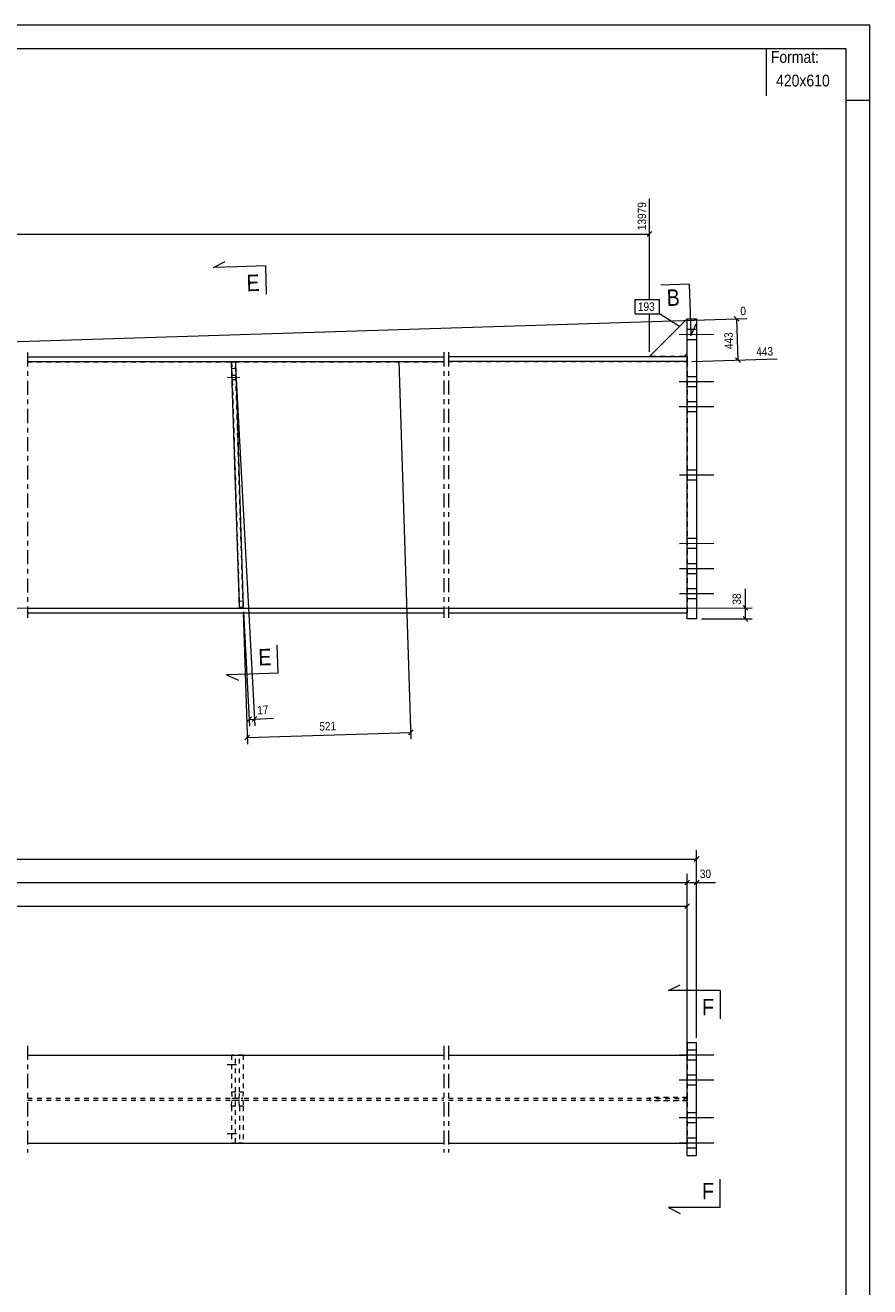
# Model space of a CAD drawing. Header units: millimetres. Extents: x 0 to 420, y 0 to 610.
# Tile 4 of 4: x 241 to 420, y 342 to 610. Entities that reach past the tile are written whole.
import ezdxf

# ---------------------------------------------------------------- set-up
doc = ezdxf.new("R2010")
doc.units = ezdxf.units.MM
for name, pattern in [('XKITLINE00', [0]), ('XKITLINE01', [4, 1, -1, 1, -1]), ('XKITLINE02', [4, 2, -2]), ('XKITLINE03', [6, 3, -1, 1, -1])]:
    doc.linetypes.add(name, pattern=pattern)
for name, color, linetype, lineweight in [('Arkusz rysunku', 3, 'Continuous', 0), ('Element', 2, 'Continuous', 0), ('Inny typ obiektu', 7, 'Continuous', 0), ('Przekrój', 7, 'Continuous', 0), ('Wymiar', 4, 'Continuous', 0), ('Znak elementu', 2, 'Continuous', 0), ('Śruba', 3, 'Continuous', 0)]:
    doc.layers.add(name, color=color, linetype=linetype, lineweight=lineweight)
doc.styles.add('ARIAL', font='ARIAL.TTF')

msp = doc.modelspace()

# ---------------------------------------------------------------- linework, layer by layer
at = {"layer": 'Arkusz rysunku', "linetype": 'XKITLINE00', "lineweight": 0}
for p, q in [((420, 610), (0, 610)), ((420, 0), (420, 610)), ((415, 605), (5, 605)), ((415, 5), (415, 605)), ((420, 594), (415, 594))]:
    msp.add_line(p, q, dxfattribs=at)
at = {"layer": 'Element', "linetype": 'XKITLINE00', "lineweight": 0}
for p, q in [((373.23, 539.6), (381.22, 547.6)), ((381.22, 547.6), (383.22, 547.6)), ((381.24, 483.86), (381.22, 547.6)), ((383.22, 547.6), (383.24, 483.86)), ((241.16, 539.56), (329.56, 539.57)), ((330.56, 539.59), (381.23, 539.6)), ((380.56, 539.6), (381.23, 540.26)), ((329.56, 538.5), (241.16, 538.49)), ((284.49, 538.44), (285.29, 538.47)), ((286.14, 486.33), (284.49, 538.44)), ((285.29, 538.47), (286.94, 486.36)), ((381.23, 538.53), (330.56, 538.53)), ((241.16, 486.14), (329.56, 486.14)), ((286.94, 486.36), (286.14, 486.33)), ((330.56, 486.14), (381.24, 486.14)), ((329.56, 485.07), (241.16, 485.07)), ((381.24, 485.07), (330.56, 485.07)), ((383.24, 483.86), (381.24, 483.86)), ((381.22, 393.86), (381.24, 393.86)), ((381.22, 393.86), (381.22, 391.2)), ((381.24, 393.86), (381.22, 393.86)), ((381.24, 393.86), (383.24, 393.86)), ((381.24, 369.86), (381.24, 393.86)), ((383.24, 369.86), (383.24, 393.86)), ((241.16, 391.2), (329.56, 391.2)), ((330.56, 391.2), (381.24, 391.2)), ((241.16, 372.53), (329.56, 372.53)), ((330.56, 372.53), (381.24, 372.53)), ((381.22, 369.86), (381.22, 372.53)), ((381.22, 369.86), (381.24, 369.86)), ((381.22, 369.86), (381.24, 369.86)), ((381.24, 369.86), (383.24, 369.86))]:
    msp.add_line(p, q, dxfattribs=at)
at = {"layer": 'Element', "linetype": 'XKITLINE01', "lineweight": 0}
for p, q in [((381.23, 547.6), (381.22, 547.6)), ((381.22, 547.6), (381.23, 547.6)), ((381.23, 540.26), (381.23, 547.6)), ((380.56, 539.6), (373.23, 539.6)), ((381.23, 539.6), (381.23, 538.53)), ((241.16, 538.49), (329.56, 538.5)), ((285.29, 538.47), (284.49, 538.44)), ((284.49, 538.44), (286.14, 486.33)), ((284.53, 537.11), (285.33, 537.14)), ((284.53, 537.11), (285.33, 537.14)), ((286.94, 486.36), (285.29, 538.47)), ((330.56, 538.53), (381.23, 538.53)), ((381.23, 538.53), (381.24, 486.14)), ((241.16, 486.14), (329.56, 486.14)), ((286.09, 487.66), (286.89, 487.69)), ((286.09, 487.66), (286.89, 487.69)), ((286.14, 486.33), (286.94, 486.36)), ((330.56, 486.14), (381.24, 486.14)), ((381.24, 486.14), (381.24, 485.07)), ((383.22, 369.86), (383.22, 393.86)), ((241.16, 391.2), (329.56, 391.2)), ((284.49, 391.2), (284.49, 383.4)), ((286.94, 391.2), (284.49, 391.2)), ((285.29, 383.4), (285.29, 391.2)), ((286.14, 383.4), (286.14, 391.2)), ((286.94, 391.2), (286.94, 383.4)), ((330.56, 391.2), (381.23, 391.2)), ((381.22, 391.2), (381.22, 372.53)), ((381.23, 391.2), (381.23, 372.53)), ((381.23, 372.53), (381.23, 391.2)), ((381.24, 391.2), (381.24, 372.53)), ((284.49, 383.4), (284.53, 382.06)), ((284.49, 383.4), (285.29, 383.4)), ((285.33, 382.06), (285.29, 383.4)), ((286.09, 382.06), (286.14, 383.4)), ((286.14, 383.4), (286.94, 383.4)), ((286.94, 383.4), (286.89, 382.06)), ((241.16, 382.06), (329.56, 382.06)), ((241.16, 381.66), (329.56, 381.66)), ((284.49, 380.33), (284.53, 381.66)), ((284.53, 382.06), (286.89, 382.06)), ((284.53, 381.66), (286.89, 381.66)), ((285.29, 380.33), (285.33, 381.66)), ((286.14, 380.33), (286.09, 381.66)), ((286.89, 381.66), (286.94, 380.33)), ((330.56, 382.06), (381.24, 382.06)), ((330.56, 381.66), (381.24, 381.66)), ((381.23, 382.2), (373.23, 382.2)), ((373.23, 382.2), (373.23, 381.53)), ((381.23, 381.53), (373.23, 381.53)), ((380.56, 381.53), (380.56, 382.2)), ((381.23, 382.2), (381.23, 381.53)), ((381.23, 381.53), (381.23, 382.2)), ((381.23, 381.66), (381.23, 382.06)), ((381.24, 381.66), (381.24, 382.06)), ((285.29, 380.33), (284.49, 380.33)), ((284.49, 380.33), (284.49, 372.53)), ((285.29, 372.53), (285.29, 380.33)), ((286.94, 380.33), (286.14, 380.33)), ((286.14, 380.33), (286.14, 372.53)), ((286.94, 380.33), (286.94, 372.53)), ((241.16, 372.53), (329.56, 372.53)), ((286.94, 372.53), (284.49, 372.53)), ((330.56, 372.53), (381.23, 372.53))]:
    msp.add_line(p, q, dxfattribs=at)
at = {"layer": 'Element', "linetype": 'XKITLINE03', "lineweight": 0}
for p, q in [((241.16, 540.49), (241.16, 484.14)), ((329.56, 540.53), (329.56, 484.14)), ((330.56, 540.53), (330.56, 484.14)), ((241.16, 393.2), (241.16, 370.53)), ((241.16, 393.2), (241.16, 370.53)), ((329.56, 393.2), (329.56, 370.53)), ((329.56, 393.2), (329.56, 370.53)), ((330.56, 393.2), (330.56, 370.53)), ((330.56, 393.2), (330.56, 370.53))]:
    msp.add_line(p, q, dxfattribs=at)
at = {"layer": 'Inny typ obiektu', "linetype": 'XKITLINE00', "lineweight": 0}
msp.add_line((398, 605), (398, 595), dxfattribs=at)
at = {"layer": 'Przekrój', "linetype": 'XKITLINE00', "lineweight": 0}
for p, q in [((280.66, 558.51), (283.12, 559.84)), ((285.65, 558.67), (280.66, 558.51)), ((291.65, 558.86), (285.65, 558.67)), ((291.65, 558.86), (291.84, 552.86)), ((381.65, 554.99), (375.65, 554.8)), ((381.65, 554.99), (381.84, 548.99)), ((381.84, 548.99), (381.99, 543.99)), ((381.99, 543.99), (383.17, 546.53)), ((294.38, 472.35), (294.19, 478.35)), ((288.38, 472.16), (283.39, 472)), ((283.39, 472), (285.93, 470.83)), ((294.38, 472.35), (288.38, 472.16)), ((377.24, 404.91), (379.74, 406.16)), ((382.24, 404.91), (377.24, 404.91)), ((388.24, 404.91), (382.24, 404.91)), ((388.24, 404.91), (388.24, 398.91)), ((388.24, 358.82), (388.24, 364.82)), ((377.24, 358.82), (379.74, 357.57)), ((382.24, 358.82), (377.24, 358.82)), ((388.24, 358.82), (382.24, 358.82))]:
    msp.add_line(p, q, dxfattribs=at)
at = {"layer": 'Wymiar', "linetype": 'XKITLINE00', "lineweight": 0}
for p, q in [((373.23, 551.72), (373.22, 573.14)), ((99.71, 565.61), (373.22, 565.64)), ((373.73, 566.15), (372.71, 565.14)), ((182.68, 541.03), (393.9, 547.7)), ((373.23, 540.6), (373.23, 548.72)), ((391.23, 548.13), (392.28, 547.14)), ((392.03, 538.87), (391.75, 547.63)), ((382.23, 538.56), (400.35, 539.13)), ((391.5, 539.37), (392.55, 538.38)), ((285.34, 537.47), (289.43, 461.15)), ((320.02, 538.57), (322.55, 458.34)), ((393.62, 486.23), (393.62, 490.25)), ((393.62, 486.23), (393.62, 490.25)), ((41.6, 486.14), (395.06, 486.23)), ((286.97, 485.36), (287.85, 457.25)), ((286.99, 485.36), (288.29, 461.09)), ((393.11, 486.74), (394.13, 485.72)), ((393.62, 483.87), (393.62, 486.23)), ((384.24, 483.86), (395.06, 483.87)), ((393.11, 484.38), (394.13, 483.36)), ((288.69, 463.07), (287.73, 462)), ((288.21, 462.53), (289.35, 462.59)), ((289.83, 463.13), (288.87, 462.06)), ((289.35, 462.59), (293.37, 462.81)), ((289.35, 462.59), (293.37, 462.81)), ((288.3, 459.21), (287.32, 458.16)), ((287.81, 458.69), (322.51, 459.78)), ((323, 460.31), (322.02, 459.26)), ((383.24, 394.86), (383.24, 434.72)), ((37.95, 432.86), (383.24, 432.86)), ((383.75, 433.37), (382.73, 432.35)), ((381.24, 392.2), (381.24, 429.72)), ((381.24, 392.2), (381.24, 429.72)), ((383.24, 394.86), (383.24, 429.72)), ((40.62, 427.86), (381.24, 427.86)), ((381.75, 428.37), (380.73, 427.35)), ((381.75, 428.37), (380.73, 427.35)), ((381.24, 427.86), (383.24, 427.86)), ((383.75, 428.37), (382.73, 427.35)), ((383.24, 427.86), (387.26, 427.86)), ((383.24, 427.86), (387.26, 427.86)), ((381.24, 392.2), (381.24, 424.72)), ((52.69, 422.86), (381.24, 422.86)), ((381.75, 423.37), (380.73, 422.35))]:
    msp.add_line(p, q, dxfattribs=at)
at = {"layer": 'Znak elementu', "linetype": 'XKITLINE00', "lineweight": 0}
for p, q in [((370.16, 551.72), (375.36, 551.72)), ((370.16, 548.72), (370.16, 551.72)), ((375.36, 548.72), (375.36, 551.72)), ((370.16, 548.72), (375.36, 548.72)), ((379.61, 545.98), (375.36, 548.72))]:
    msp.add_line(p, q, dxfattribs=at)
at = {"layer": 'Śruba', "linetype": 'XKITLINE00', "lineweight": 0}
for p, q in [((386.89, 544.27), (379.56, 544.26)), ((386.89, 544.27), (379.56, 544.26)), ((386.89, 544.27), (379.56, 544.26)), ((386.89, 544.27), (379.56, 544.26)), ((383.23, 545.33), (381.23, 545.33)), ((383.23, 545.33), (381.23, 545.33)), ((383.23, 545.33), (381.23, 545.33)), ((383.23, 545.33), (381.23, 545.33)), ((383.23, 543.2), (381.23, 543.2)), ((383.23, 543.2), (381.23, 543.2)), ((383.23, 543.2), (381.23, 543.2)), ((383.23, 543.2), (381.23, 543.2)), ((283.54, 535.16), (286.2, 535.25)), ((284.58, 535.66), (285.38, 535.69)), ((284.61, 534.73), (285.41, 534.75)), ((386.89, 534.27), (379.56, 534.26)), ((386.89, 534.27), (379.56, 534.26)), ((386.89, 534.27), (379.56, 534.26)), ((386.89, 534.27), (379.56, 534.26)), ((383.23, 535.33), (381.23, 535.33)), ((383.23, 535.33), (381.23, 535.33)), ((383.23, 535.33), (381.23, 535.33)), ((383.23, 535.33), (381.23, 535.33)), ((383.23, 533.2), (381.23, 533.2)), ((383.23, 533.2), (381.23, 533.2)), ((383.23, 533.2), (381.23, 533.2)), ((383.23, 533.2), (381.23, 533.2)), ((386.9, 528.93), (379.56, 528.93)), ((386.9, 528.93), (379.56, 528.93)), ((383.23, 530), (381.23, 530)), ((383.23, 530), (381.23, 530)), ((383.23, 527.87), (381.23, 527.86)), ((383.23, 527.87), (381.23, 527.86)), ((383.23, 515.47), (381.23, 515.46)), ((383.23, 515.47), (381.23, 515.46)), ((386.9, 514.4), (379.57, 514.4)), ((386.9, 514.4), (379.57, 514.4)), ((383.23, 513.33), (381.23, 513.33)), ((383.23, 513.33), (381.23, 513.33)), ((386.9, 499.87), (379.57, 499.86)), ((386.9, 499.87), (379.57, 499.86)), ((383.24, 500.93), (381.24, 500.93)), ((383.24, 500.93), (381.24, 500.93)), ((383.24, 498.8), (381.24, 498.8)), ((383.24, 498.8), (381.24, 498.8)), ((386.91, 494.53), (379.57, 494.53)), ((386.91, 494.53), (379.57, 494.53)), ((386.91, 494.53), (379.57, 494.53)), ((386.91, 494.53), (379.57, 494.53)), ((383.24, 495.6), (381.24, 495.6)), ((383.24, 495.6), (381.24, 495.6)), ((383.24, 495.6), (381.24, 495.6)), ((383.24, 495.6), (381.24, 495.6)), ((383.24, 493.47), (381.24, 493.46)), ((383.24, 493.47), (381.24, 493.46)), ((383.24, 493.47), (381.24, 493.46)), ((383.24, 493.47), (381.24, 493.46)), ((386.91, 489.2), (379.57, 489.2)), ((386.91, 489.2), (379.57, 489.2)), ((386.91, 489.2), (379.57, 489.2)), ((386.91, 489.2), (379.57, 489.2)), ((383.24, 490.27), (381.24, 490.26)), ((383.24, 490.27), (381.24, 490.26)), ((383.24, 490.27), (381.24, 490.26)), ((383.24, 490.27), (381.24, 490.26)), ((383.24, 488.13), (381.24, 488.13)), ((383.24, 488.13), (381.24, 488.13)), ((383.24, 488.13), (381.24, 488.13)), ((383.24, 488.13), (381.24, 488.13)), ((383.23, 392.26), (381.23, 392.26)), ((383.23, 392.26), (381.23, 392.26)), ((383.24, 392.26), (381.24, 392.26)), ((383.24, 392.26), (381.24, 392.26)), ((386.89, 391.2), (379.56, 391.2)), ((386.89, 391.2), (379.56, 391.2)), ((386.91, 391.2), (379.57, 391.2)), ((386.91, 391.2), (379.57, 391.2)), ((383.23, 390.13), (381.23, 390.13)), ((383.23, 390.13), (381.23, 390.13)), ((383.24, 390.13), (381.24, 390.13)), ((383.24, 390.13), (381.24, 390.13)), ((383.23, 386.93), (381.23, 386.93)), ((383.23, 386.93), (381.23, 386.93)), ((383.23, 386.93), (381.23, 386.93)), ((383.23, 386.93), (381.23, 386.93)), ((383.24, 386.93), (381.24, 386.93)), ((383.24, 386.93), (381.24, 386.93)), ((383.24, 386.93), (381.24, 386.93)), ((386.89, 385.86), (379.56, 385.86)), ((386.89, 385.86), (379.56, 385.86)), ((386.9, 385.86), (379.56, 385.86)), ((386.9, 385.86), (379.57, 385.86)), ((386.9, 385.86), (379.57, 385.86)), ((386.91, 385.86), (379.57, 385.86)), ((386.91, 385.86), (379.57, 385.86)), ((383.23, 384.8), (381.23, 384.8)), ((383.23, 384.8), (381.23, 384.8)), ((383.23, 384.8), (381.23, 384.8)), ((383.23, 384.8), (381.23, 384.8)), ((383.24, 384.8), (381.24, 384.8)), ((383.24, 384.8), (381.24, 384.8)), ((383.24, 384.8), (381.24, 384.8)), ((383.23, 378.93), (381.23, 378.93)), ((383.23, 378.93), (381.23, 378.93)), ((383.23, 378.93), (381.23, 378.93)), ((383.23, 378.93), (381.23, 378.93)), ((383.24, 378.93), (381.24, 378.93)), ((383.24, 378.93), (381.24, 378.93)), ((383.24, 378.93), (381.24, 378.93)), ((386.89, 377.86), (379.56, 377.86)), ((386.89, 377.86), (379.56, 377.86)), ((386.9, 377.86), (379.56, 377.86)), ((386.9, 377.86), (379.57, 377.86)), ((386.9, 377.86), (379.57, 377.86)), ((386.91, 377.86), (379.57, 377.86)), ((386.91, 377.86), (379.57, 377.86)), ((383.23, 376.8), (381.23, 376.8)), ((383.23, 376.8), (381.23, 376.8)), ((383.23, 376.8), (381.23, 376.8)), ((383.23, 376.8), (381.23, 376.8)), ((383.24, 376.8), (381.24, 376.8)), ((383.24, 376.8), (381.24, 376.8)), ((383.24, 376.8), (381.24, 376.8)), ((386.89, 372.53), (379.56, 372.53)), ((386.89, 372.53), (379.56, 372.53)), ((386.91, 372.53), (379.57, 372.53)), ((386.91, 372.53), (379.57, 372.53)), ((383.23, 373.6), (381.23, 373.6)), ((383.23, 373.6), (381.23, 373.6)), ((383.24, 373.6), (381.24, 373.6)), ((383.24, 373.6), (381.24, 373.6)), ((383.23, 371.46), (381.23, 371.46)), ((383.23, 371.46), (381.23, 371.46)), ((383.24, 371.46), (381.24, 371.46)), ((383.24, 371.46), (381.24, 371.46))]:
    msp.add_line(p, q, dxfattribs=at)
at = {"layer": 'Śruba', "linetype": 'XKITLINE02', "lineweight": 0}
for p, q in [((283.54, 535.16), (286.2, 535.25)), ((284.58, 535.66), (285.38, 535.69)), ((284.61, 534.73), (285.41, 534.75)), ((283.54, 389.2), (286.2, 389.2)), ((283.54, 374.53), (286.2, 374.53))]:
    msp.add_line(p, q, dxfattribs=at)

# ---------------------------------------------------------------- texts
at = {"layer": 'Inny typ obiektu', "style": 'ARIAL', "width": 0.85}
for s, p in [('Format:', (399, 602)), ('420x610', (400.11, 597))]:
    msp.add_text(s, height=2.5, dxfattribs=at).set_placement(p)
at = {"layer": 'Przekrój', "style": 'ARIAL', "width": 0.85}
for s, p in [('E', (287.7, 553.48)), ('B', (376.93, 550.34)), ('E', (290.21, 473.97))]:
    msp.add_text(s, height=3.5, rotation=1.8105, dxfattribs=at).set_placement(p)
for p in [(384.39, 399.66), (384.39, 360.57)]:
    msp.add_text('F', height=3.5, dxfattribs=at).set_placement(p)
at = {"layer": 'Wymiar', "style": 'ARIAL', "width": 0.85}
for s, rotation, p in [('13979', 90.0059, (372.5, 566.46)), ('0', 1.8105, (392.55, 548.38)), ('443', 91.805, (390.99, 541.22)), ('443', 1.8105, (395.92, 539.72)), ('38', 90.0174, (392.66, 486.91)), ('17', 3.0653, (289.97, 463.59)), ('521', 1.8105, (303.13, 460.13))]:
    msp.add_text(s, height=1.8, rotation=rotation, dxfattribs=at).set_placement(p)
msp.add_text('30', height=1.8, dxfattribs=at).set_placement((383.92, 428.82))
at = {"layer": 'Znak elementu', "style": 'ARIAL', "width": 0.85}
msp.add_text('193', height=1.8, dxfattribs=at).set_placement((370.76, 549.32))

doc.saveas('drawing.dxf')
